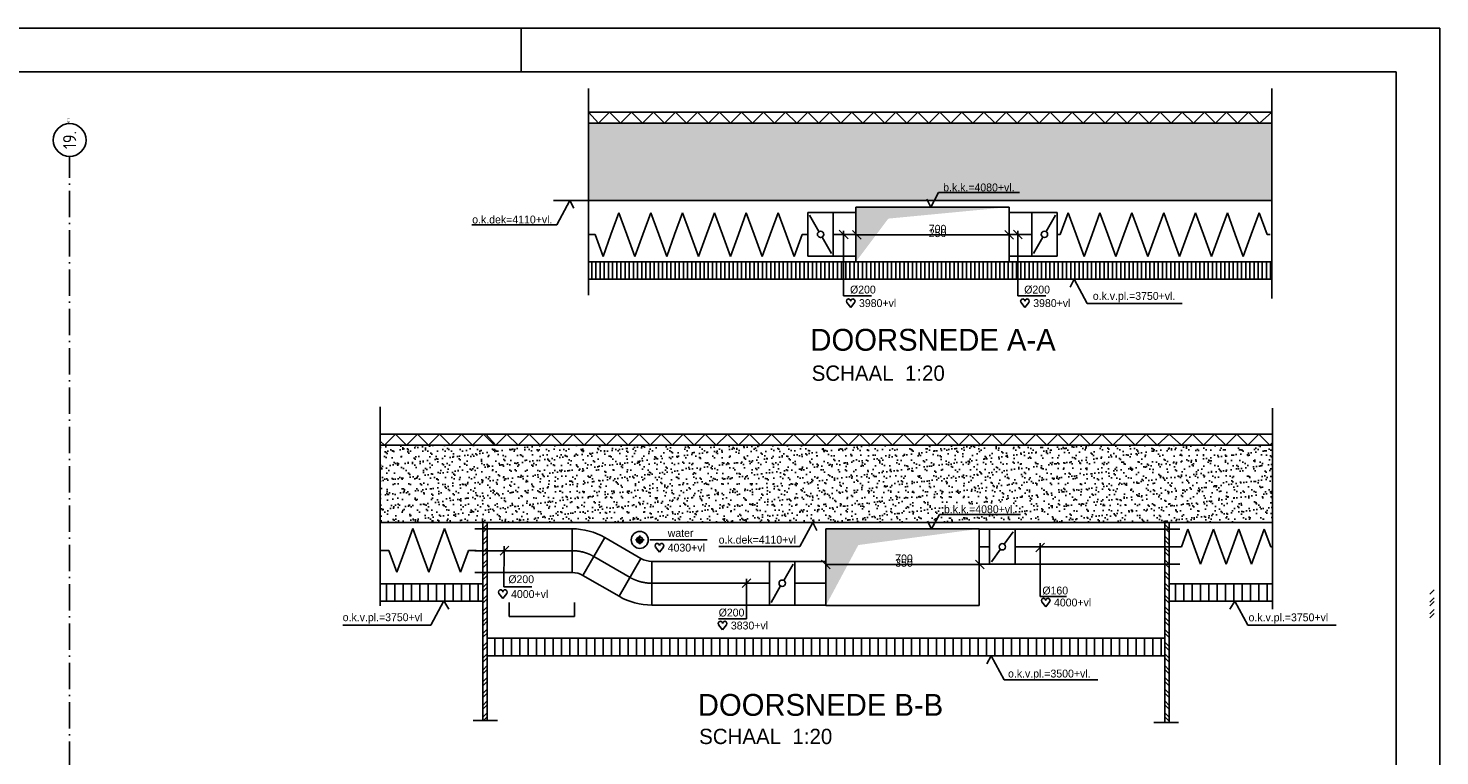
# Model space of a CAD drawing. Extents: x 25315 to 170951, y 867852 to 951952.
# Tile 119 of 119: x 138676 to 170951, y 935305 to 951952. Entities that reach past the tile are written whole.
import ezdxf
from ezdxf.enums import TextEntityAlignment as Align

# ---------------------------------------------------------------- set-up
doc = ezdxf.new("R2010")
doc.units = 0
doc.header["$LTSCALE"] = 100
for name, pattern in [('CENTER2', [11.25, 7.5, -1.25, 1.25, -1.25]), ('CENTER4', [5, 3.125, -0.625, 0.625, -0.625]), ('DASHDOT', [9, 6, -1.5, 0, -1.5]), ('LURETOUR', [6, 4, -2])]:
    doc.linetypes.add(name, pattern=pattern)
doc.layers.get('0').update_dxf_attribs({"linetype": 'CONTINUOUS'})
for name, color, linetype in [('00KAD025', 2, 'CONTINUOUS'), ('00KAD070', 5, 'CONTINUOUS'), ('AL$7----_STRAMIEN', 1, 'DASHDOT'), ('ALN-----_BLOCKNAAM', 2, 'CONTINUOUS'), ('BOUW', 8, 'CONTINUOUS'), ('WL570---_HARTLIJN', 7, 'CONTINUOUS'), ('WL570---_RETOUR', 3, 'CONTINUOUS'), ('WL570---_TOEVOER', 3, 'CONTINUOUS'), ('WM561---', 1, 'CONTINUOUS'), ('WM570---', 1, 'CONTINUOUS')]:
    doc.layers.add(name, color=color, linetype=linetype)
doc.styles.add('BURO-018', font='BUROFONT.shx', dxfattribs={"height": 180})
doc.styles.add('BURO-035', font='BUROFONT.shx', dxfattribs={"height": 350})
doc.styles.add('BURO-050', font='BUROFONT.shx', dxfattribs={"height": 500})
doc.styles.get("Standard").update_dxf_attribs({"font": 'ISOCP'})
pattern_1 = [(37.5, (192778.1, 833881.38), (-8.00016, 244.70662), [0, -193.04, 0, -215.9, 0, -206.375]), (7.5, (192778.1, 833881.4), (224.7616, 358.41255), [0, -104.14, 0, -173.99, 0, -66.675]), (327.5, (192621.9, 833881.38), (395.4962, 0.7186), [0, -63.5, 0, -228.6, 0, -298.45]), (317.5, (192621.9, 833881.4), (381.7782, 111.4647), [0, -31.75, 0, -149.86, 0, -171.45])]

# ---------------------------------------------------------------- blocks, each defined once
blk = doc.blocks.new('1011')
at = {"layer": 'AL$7----_STRAMIEN', "color": 7, "linetype": 'CONTINUOUS'}
blk.add_circle((-750, 0), 750, dxfattribs=at)
at = {"layer": 'ALN-----_BLOCKNAAM', "linetype": 'CONTINUOUS'}
blk.add_text('1011', height=100, dxfattribs=at).set_placement((0, 0))
blk = doc.blocks.new('LU-2-KIZ')
at = {"color": 0, "linetype": 'CONTINUOUS'}
for p, q in [((-0.5, 0.5), (0.5, 0.5)), ((-0.5, -0.5), (-0.5, 0.5)), ((0.5, 0.5), (0.5, -0.5)), ((0.5, -0.5), (-0.5, -0.5))]:
    blk.add_line(p, q, dxfattribs=at)
for points in [[(-0.5, 0.5), (-0.2887, 0.2887), (0.5, 0.5)], [(-0.5, 0.5), (-0.2887, 0.2887), (-0.5, -0.5)]]:
    blk.add_solid(points, dxfattribs=at)
blk = doc.blocks.new('LU-1D-K-C8')
at = {"color": 0, "linetype": 'CONTINUOUS'}
for p, q in [((-0.5, 100), (0.5, 100)), ((-0.5, -100), (0.5, -100))]:
    blk.add_line(p, q, dxfattribs=at)
at = {"layer": 'WL570---_HARTLIJN', "linetype": 'CENTER2'}
blk.add_line((-0.5, 0), (0.5, 0), dxfattribs=at)
blk = doc.blocks.new('LU-1D-KL1-C874')
at = {"color": 0, "linetype": 'CONTINUOUS'}
for p, q in [((-58, 100), (-58, -100)), ((58, 100), (-58, 100)), ((50.7, 87.5), (7.3, 12.5)), ((58, -100), (58, 100)), ((-7.3, -12.5), (-50.7, -87.5)), ((-58, -100), (58, -100))]:
    blk.add_line(p, q, dxfattribs=at)
blk.add_circle((0, 0), 14.5, dxfattribs=at)
blk = doc.blocks.new('LU-1D-K-A0')
at = {"color": 0, "linetype": 'CONTINUOUS'}
for p, q in [((-0.5, 80), (0.5, 80)), ((-0.5, -80), (0.5, -80))]:
    blk.add_line(p, q, dxfattribs=at)
at = {"layer": 'WL570---_HARTLIJN', "linetype": 'CENTER2'}
blk.add_line((-0.5, 0), (0.5, 0), dxfattribs=at)
blk = doc.blocks.new('LU-1D-KL1-A074')
at = {"color": 0, "linetype": 'CONTINUOUS'}
for p, q in [((-58, 80), (-58, -80)), ((58, 80), (-58, 80)), ((49.5, 68.3), (8.5, 11.7)), ((58, -80), (58, 80)), ((-8.5, -11.7), (-49.5, -68.3)), ((-58, -80), (58, -80))]:
    blk.add_line(p, q, dxfattribs=at)
blk.add_circle((0, 0), 14.5, dxfattribs=at)
blk = doc.blocks.new('HART')
at = {"color": 1}
for q in [(-40, 52), (40, 52)]:
    blk.add_line((0, 0), q, dxfattribs=at)
for centre, start, end in [((-22, 66), 0, 217.1867), ((22, 66), 322.8133, 180)]:
    blk.add_arc(centre, 22.1, start, end, dxfattribs=at)
blk = doc.blocks.new('*U236', base_point=(157198, 640506))
at = {"color": 0, "linetype": 'CONTINUOUS'}
for p, q in [((157098, 640906), (157298, 641105)), ((157198, 640195), (157198, 641106)), ((157198, 640195), (156558, 640195))]:
    blk.add_line(p, q, dxfattribs=at)
at = {"layer": 'WM570---', "linetype": 'CONTINUOUS', "style": 'BURO-018'}
blk.add_text('%%c200', height=180, dxfattribs=at).set_placement((157148, 640245), align=Align.RIGHT)
blk = doc.blocks.new('*U237', base_point=(159915, 632730))
at = {"color": 0, "linetype": 'CONTINUOUS'}
for p, q in [((159816, 633031), (160015, 633230)), ((159915, 632006), (159915, 633230)), ((159915, 632006), (160515, 632006))]:
    blk.add_line(p, q, dxfattribs=at)
at = {"layer": 'WM570---', "linetype": 'CONTINUOUS', "style": 'BURO-018'}
blk.add_text('%%c160', height=180, dxfattribs=at).set_placement((159965, 632056))
blk = doc.blocks.new('LU-1-KI2')
at = {"color": 0, "linetype": 'CONTINUOUS'}
blk.add_circle((0, 0), 0.5, dxfattribs=at)
for centre, start, end in [((0.1, 0.01), 122.9221, 266.9628), ((0.19, 0.04), 151.6522, 263.7819), ((0.28, 0.08), 174.6069, 260.2716), ((0.35, 0.15), 192.3501, 256.1233), ((0.42, 0.22), 206.1028, 250.6419)]:
    blk.add_arc(centre, 0.5, start, end, dxfattribs=at)
at = {"layer": 'WL570---_HARTLIJN', "linetype": 'CENTER4'}
for p, q in [((-0.7, 0), (0.7, 0)), ((0, 0.7), (0, -0.7))]:
    blk.add_line(p, q, dxfattribs=at)
at = {"layer": 'WL570---_HARTLIJN', "color": 0, "linetype": 'CONTINUOUS'}
for centre, start, end in [((0, 0.25), 90, 270), ((0, -0.25), 270, 90)]:
    blk.add_arc(centre, 0.25, start, end, dxfattribs=at)
blk = doc.blocks.new('LU-1D-F-C81B1')
at = {"color": 0, "linetype": 'CONTINUOUS'}
for p, q in [((-182, 0), (-145.6, 100)), ((-145.6, 100), (-109.2, 0)), ((-36.4, 0), (0, 100)), ((0, 100), (36.4, 0)), ((109.2, 0), (145.6, 100)), ((145.6, 100), (182, 0)), ((-216.6, 0), (-182, 0)), ((-109.2, 0), (-72.8, -100)), ((-72.8, -100), (-36.4, 0)), ((36.4, 0), (72.8, -100)), ((72.8, -100), (109.2, 0)), ((182, 0), (216.6, 0))]:
    blk.add_line(p, q, dxfattribs=at)
blk = doc.blocks.new('LU-1D-F-A01A8')
at = {"color": 0, "linetype": 'CONTINUOUS'}
for p, q in [((-203.8, 0), (-174.7, 80)), ((-174.7, 80), (-145.6, 0)), ((-87.4, 0), (-58.2, 80)), ((-58.2, 80), (-29.1, 0)), ((29.1, 0), (58.2, 80)), ((58.2, 80), (87.4, 0)), ((145.6, 0), (174.7, 80)), ((174.7, 80), (203.8, 0)), ((-212.2, 0), (-203.8, 0)), ((-145.6, 0), (-116.5, -80)), ((-116.5, -80), (-87.4, 0)), ((-29.1, 0), (0, -80)), ((0, -80), (29.1, 0)), ((87.4, 0), (116.5, -80)), ((116.5, -80), (145.6, 0)), ((203.8, 0), (212.2, 0))]:
    blk.add_line(p, q, dxfattribs=at)
blk = doc.blocks.new('LU-1D-B--1-C81EC8')
at = {"color": 0, "linetype": 'CONTINUOUS'}
for p, q in [((-53.6, -100), (-53.6, 100)), ((96.4, 59.8), (-3.6, -113.4))]:
    blk.add_line(p, q, dxfattribs=at)
for radius in [300, 100]:
    blk.add_arc((-53.6, -200), radius, 60, 90, dxfattribs=at)
at = {"layer": 'WL570---_HARTLIJN', "linetype": 'CENTER4'}
blk.add_arc((-53.6, -200), 200, 60, 90, dxfattribs=at)
blk = doc.blocks.new('LU-1D-B-1-C81EC8')
at = {"color": 0, "linetype": 'CONTINUOUS'}
for p, q in [((-53.6, 100), (-53.6, -100)), ((96.4, -59.8), (-3.6, 113.4))]:
    blk.add_line(p, q, dxfattribs=at)
for radius in [100, 300]:
    blk.add_arc((-53.6, 200), radius, 270, 300, dxfattribs=at)
at = {"layer": 'WL570---_HARTLIJN', "linetype": 'CENTER4'}
blk.add_arc((-53.6, 200), 200, 270, 300, dxfattribs=at)
blk = doc.blocks.new('LU-1D-F-C83CC')
at = {"color": 0, "linetype": 'CONTINUOUS'}
for p, q in [((-473.2, 0), (-436.8, 100)), ((-436.8, 100), (-400.4, 0)), ((-327.6, 0), (-291.2, 100)), ((-291.2, 100), (-254.8, 0)), ((-182, 0), (-145.6, 100)), ((-145.6, 100), (-109.2, 0)), ((-36.4, 0), (0, 100)), ((0, 100), (36.4, 0)), ((109.2, 0), (145.6, 100)), ((145.6, 100), (182, 0)), ((254.8, 0), (291.2, 100)), ((291.2, 100), (327.6, 0)), ((400.4, 0), (436.8, 100)), ((436.8, 100), (473.2, 0)), ((-486.3, 0), (-473.2, 0)), ((-400.4, 0), (-364, -100)), ((-364, -100), (-327.6, 0)), ((-254.8, 0), (-218.4, -100)), ((-218.4, -100), (-182, 0)), ((-109.2, 0), (-72.8, -100)), ((-72.8, -100), (-36.4, 0)), ((36.4, 0), (72.8, -100)), ((72.8, -100), (109.2, 0)), ((182, 0), (218.4, -100)), ((218.4, -100), (254.8, 0)), ((327.6, 0), (364, -100)), ((364, -100), (400.4, 0)), ((473.2, 0), (486.3, 0))]:
    blk.add_line(p, q, dxfattribs=at)
blk = doc.blocks.new('LU-1D-F-C83E5')
at = {"color": 0, "linetype": 'CONTINUOUS'}
for p, q in [((-473.2, 0), (-436.8, 100)), ((-436.8, 100), (-400.4, 0)), ((-327.6, 0), (-291.2, 100)), ((-291.2, 100), (-254.8, 0)), ((-182, 0), (-145.6, 100)), ((-145.6, 100), (-109.2, 0)), ((-36.4, 0), (0, 100)), ((0, 100), (36.4, 0)), ((109.2, 0), (145.6, 100)), ((145.6, 100), (182, 0)), ((254.8, 0), (291.2, 100)), ((291.2, 100), (327.6, 0)), ((400.4, 0), (436.8, 100)), ((436.8, 100), (473.2, 0)), ((-499, 0), (-473.2, 0)), ((-400.4, 0), (-364, -100)), ((-364, -100), (-327.6, 0)), ((-254.8, 0), (-218.4, -100)), ((-218.4, -100), (-182, 0)), ((-109.2, 0), (-72.8, -100)), ((-72.8, -100), (-36.4, 0)), ((36.4, 0), (72.8, -100)), ((72.8, -100), (109.2, 0)), ((182, 0), (218.4, -100)), ((218.4, -100), (254.8, 0)), ((327.6, 0), (364, -100)), ((364, -100), (400.4, 0)), ((473.2, 0), (499, 0))]:
    blk.add_line(p, q, dxfattribs=at)

msp = doc.modelspace()

# ---------------------------------------------------------------- hatches: boundary and pattern name
at = {"layer": 'BOUW'}
h = msp.add_hatch(dxfattribs=at)
h.set_pattern_fill('AR-SAND', color=256, scale=5, style=0)
h.set_pattern_definition([(37.5, (32275.5, 353471.11), (-8.000156, 244.70662), [0, -193.04, 0, -215.9, 0, -206.375]), (7.5, (32275.5, 353471.1), (224.76164, 358.41255), [0, -104.14, 0, -173.99, 0, -66.675]), (327.5, (32119.3, 353471.11), (395.496185, 0.71859), [0, -63.5, 0, -228.6, 0, -298.45]), (317.5, (32119.3, 353471.1), (381.77823, 111.46466), [0, -31.75, 0, -149.86, 0, -171.45])])
h.paths.add_polyline_path([(151483.4, 949777.7), (151483.4, 948010.1), (167108.4, 948010.1), (167108.4, 949777.7), (162983.2, 949777.7)])
at = {"layer": 'WL570---_TOEVOER'}
h = msp.add_hatch(dxfattribs=at)
h.set_pattern_fill('AR-SAND', color=8, scale=5, style=0)
h.set_pattern_definition(pattern_1)
h.paths.add_polyline_path([(147971.3, 942410.4), (146726.3, 942410.4), (146726.3, 940642.8), (147971.3, 940642.8)])
h.paths.add_polyline_path([(150208.7, 940642.8), (150208.7, 942410.4), (147971.3, 942410.4), (147971.3, 940642.8)])
h = msp.add_hatch(dxfattribs=at)
h.set_pattern_fill('AR-SAND', color=8, scale=5, style=0)
h.set_pattern_definition(pattern_1)
h.paths.add_polyline_path([(154424.3, 940642.8), (154424.3, 942410.4), (150208.7, 942410.4), (150208.7, 940642.8)])
h = msp.add_hatch(dxfattribs=at)
h.set_pattern_fill('AR-SAND', color=8, scale=5, style=0)
h.set_pattern_definition(pattern_1)
h.paths.add_polyline_path([(154424.3, 942410.4), (154424.3, 940642.8), (160591.9, 940642.8), (160591.9, 942410.4)])
h = msp.add_hatch(dxfattribs=at)
h.set_pattern_fill('AR-SAND', color=8, scale=5, style=0)
h.set_pattern_definition(pattern_1)
h.paths.add_polyline_path([(164767.3, 940642.8), (164767.3, 942410.4), (160642.1, 942410.4), (160591.9, 942410.4), (160591.9, 940642.8)])
h = msp.add_hatch(dxfattribs=at)
h.set_pattern_fill('AR-SAND', color=8, scale=5, style=0)
h.set_pattern_definition(pattern_1)
h.paths.add_polyline_path([(164767.3, 942410.4), (164767.3, 940642.8), (167126.7, 940642.8), (167126.7, 942410.4)])

# ---------------------------------------------------------------- linework, layer by layer
at = {"layer": '00KAD025', "linetype": 'CONTINUOUS'}
for p, q in [((170950.7, 951952.4), (25314.7, 951952.4)), ((149950.7, 950952.4), (149950.7, 951952.4)), ((170950.7, 867852.4), (170950.7, 951952.4))]:
    msp.add_line(p, q, dxfattribs=at)
at = {"layer": '00KAD070', "linetype": 'CONTINUOUS'}
for p, q in [((169950.7, 950952.4), (26314.7, 950952.4)), ((169950.7, 868852.4), (169950.7, 950952.4))]:
    msp.add_line(p, q, dxfattribs=at)
at = {"layer": 'AL$7----_STRAMIEN', "color": 1}
msp.add_lwpolyline([(139623.6, 908027.5), (139623.6, 949018.6)], dxfattribs=at)
msp.add_lwpolyline([(139623.6, 908027.5), (139623.6, 949018.6)], dxfattribs=at)
at = {"layer": 'BOUW'}
for p, q in [((151483.4, 950027.7), (151483.4, 950574.7)), ((167108.4, 945765.2), (167108.4, 950574.7)), ((151483.4, 950027.7), (162983.2, 950027.7)), ((151483.4, 948010.1), (151483.4, 950027.7)), ((162983.2, 950027.7), (167108.4, 950027.7)), ((151483.4, 949777.7), (162983.2, 949777.7)), ((162983.2, 949777.7), (167108.4, 949777.7)), ((167118.8, 948010.1), (150688.3, 948010.1)), ((151483.4, 945843.2), (151483.4, 948010.1)), ((167122.1, 946610.1), (151483.4, 946610.1)), ((157179.5, 946210.1), (157179.5, 946607.4)), ((157274.7, 946210.1), (157274.7, 946607.4)), ((157370, 946210.1), (157370, 946607.4)), ((157465.2, 946210.1), (157465.2, 946607.4)), ((157560.5, 946210.1), (157560.5, 946607.4)), ((157655.7, 946210.1), (157655.7, 946607.4)), ((157751, 946210.1), (157751, 946607.4)), ((157846.2, 946210.1), (157846.2, 946607.4)), ((157941.5, 946210.1), (157941.5, 946607.4)), ((158036.7, 946210.1), (158036.7, 946607.4)), ((158132, 946210.1), (158132, 946607.4)), ((158227.2, 946210.1), (158227.2, 946607.4)), ((158322.5, 946210.1), (158322.5, 946607.4)), ((158417.7, 946210.1), (158417.7, 946607.4)), ((158513, 946210.1), (158513, 946607.4)), ((158608.2, 946210.1), (158608.2, 946607.4)), ((158703.5, 946210.1), (158703.5, 946607.4)), ((158798.7, 946210.1), (158798.7, 946607.4)), ((158894, 946210.1), (158894, 946607.4)), ((158989.2, 946210.1), (158989.2, 946607.4)), ((159084.5, 946210.1), (159084.5, 946607.4)), ((159179.7, 946210.1), (159179.7, 946607.4)), ((159275, 946210.1), (159275, 946607.4)), ((159370.2, 946210.1), (159370.2, 946607.4)), ((159465.5, 946210.1), (159465.5, 946607.4)), ((159560.7, 946210.1), (159560.7, 946607.4)), ((159656, 946210.1), (159656, 946607.4)), ((159751.2, 946210.1), (159751.2, 946607.4)), ((159846.5, 946210.1), (159846.5, 946607.4)), ((159941.7, 946210.1), (159941.7, 946607.4)), ((160037, 946210.1), (160037, 946607.4)), ((160132.2, 946210.1), (160132.2, 946607.4)), ((160227.5, 946210.1), (160227.5, 946607.4)), ((160322.7, 946210.1), (160322.7, 946607.4)), ((160418, 946210.1), (160418, 946607.4)), ((160513.2, 946210.1), (160513.2, 946607.4)), ((160608.5, 946210.1), (160608.5, 946607.4)), ((160703.7, 946210.1), (160703.7, 946607.4)), ((160799, 946210.1), (160799, 946607.4)), ((160894.2, 946210.1), (160894.2, 946607.4)), ((160989.5, 946210.1), (160989.5, 946607.4)), ((161084.7, 946210.1), (161084.7, 946607.4)), ((161180, 946210.1), (161180, 946607.4)), ((161275.2, 946210.1), (161275.2, 946607.4)), ((161370.5, 946210.1), (161370.5, 946607.4)), ((161465.7, 946210.1), (161465.7, 946607.4)), ((161561, 946210.1), (161561, 946607.4)), ((161656.2, 946210.1), (161656.2, 946607.4)), ((161751.5, 946210.1), (161751.5, 946607.4)), ((161846.7, 946210.1), (161846.7, 946607.4)), ((161942, 946210.1), (161942, 946607.4)), ((162037.2, 946210.1), (162037.2, 946607.4)), ((162132.5, 946210.1), (162132.5, 946607.4)), ((162227.7, 946210.1), (162227.7, 946607.4)), ((162323, 946210.1), (162323, 946607.4)), ((162418.2, 946210.1), (162418.2, 946607.4)), ((162513.5, 946210.1), (162513.5, 946607.4)), ((162608.7, 946210.1), (162608.7, 946607.4)), ((162704, 946210.1), (162704, 946607.4)), ((162799.2, 946210.1), (162799.2, 946607.4)), ((162894.5, 946210.1), (162894.5, 946607.4)), ((162989.7, 946210.1), (162989.7, 946607.4)), ((163085, 946210.1), (163085, 946607.4)), ((163180.2, 946210.1), (163180.2, 946607.4)), ((163275.5, 946210.1), (163275.5, 946607.4)), ((163370.7, 946210.1), (163370.7, 946607.4)), ((163466, 946210.1), (163466, 946607.4)), ((163561.2, 946210.1), (163561.2, 946607.4)), ((163656.5, 946210.1), (163656.5, 946607.4)), ((163751.7, 946210.1), (163751.7, 946607.4)), ((163847, 946210.1), (163847, 946607.4)), ((163942.2, 946210.1), (163942.2, 946607.4)), ((164037.5, 946210.1), (164037.5, 946607.4)), ((164132.7, 946210.1), (164132.7, 946607.4)), ((164228, 946210.1), (164228, 946607.4)), ((164323.2, 946210.1), (164323.2, 946607.4)), ((164418.5, 946210.1), (164418.5, 946607.4)), ((164513.7, 946210.1), (164513.7, 946607.4)), ((164609, 946210.1), (164609, 946607.4)), ((164704.2, 946210.1), (164704.2, 946607.4)), ((164799.5, 946210.1), (164799.5, 946607.4)), ((164894.7, 946210.1), (164894.7, 946607.4)), ((164990, 946210.1), (164990, 946607.4)), ((165085.2, 946210.1), (165085.2, 946607.4)), ((165180.5, 946210.1), (165180.5, 946607.4)), ((165275.7, 946210.1), (165275.7, 946607.4)), ((165371, 946210.1), (165371, 946607.4)), ((165466.2, 946210.1), (165466.2, 946607.4)), ((165561.5, 946210.1), (165561.5, 946607.4)), ((165656.7, 946210.1), (165656.7, 946607.4)), ((165752, 946210.1), (165752, 946607.4)), ((165847.2, 946210.1), (165847.2, 946607.4)), ((165942.5, 946210.1), (165942.5, 946607.4)), ((166037.7, 946210.1), (166037.7, 946607.4)), ((166133, 946210.1), (166133, 946607.4)), ((166228.2, 946210.1), (166228.2, 946607.4)), ((166323.5, 946210.1), (166323.5, 946607.4)), ((166418.7, 946210.1), (166418.7, 946607.4)), ((166513.7, 946210.1), (166513.7, 946607.4)), ((166608.7, 946210.1), (166608.7, 946607.4)), ((166703.7, 946210.1), (166703.7, 946607.4)), ((166798.7, 946210.1), (166798.7, 946607.4)), ((166893.7, 946210.1), (166893.7, 946607.4)), ((166988.7, 946210.1), (166988.7, 946607.4)), ((167083.7, 946210.1), (167083.7, 946607.4)), ((151559.7, 946210.1), (151559.7, 946596.9)), ((151655, 946210.1), (151655, 946596.9)), ((151750.2, 946210.1), (151750.2, 946596.9)), ((151845.5, 946210.1), (151845.5, 946596.9)), ((151940.7, 946210.1), (151940.7, 946596.9)), ((152036, 946210.1), (152036, 946596.9)), ((152131.2, 946210.1), (152131.2, 946596.9)), ((152226.5, 946210.1), (152226.5, 946596.9)), ((152321.7, 946210.1), (152321.7, 946596.9)), ((152417, 946210.1), (152417, 946596.9)), ((152512.2, 946210.1), (152512.2, 946596.9)), ((152607.5, 946210.1), (152607.5, 946596.9)), ((152702.7, 946210.1), (152702.7, 946596.9)), ((152798, 946210.1), (152798, 946596.9)), ((152893.2, 946210.1), (152893.2, 946596.9)), ((152988.5, 946210.1), (152988.5, 946596.9)), ((153083.7, 946210.1), (153083.7, 946596.9)), ((153179, 946210.1), (153179, 946596.9)), ((153274.2, 946210.1), (153274.2, 946596.9)), ((153369.5, 946210.1), (153369.5, 946596.9)), ((153464.7, 946210.1), (153464.7, 946596.9)), ((153560, 946210.1), (153560, 946596.9)), ((153655.2, 946210.1), (153655.2, 946596.9)), ((153750.5, 946210.1), (153750.5, 946596.9)), ((153845.7, 946210.1), (153845.7, 946596.9)), ((153941, 946210.1), (153941, 946596.9)), ((154036.2, 946210.1), (154036.2, 946596.9)), ((154131.5, 946210.1), (154131.5, 946596.9)), ((154226.7, 946210.1), (154226.7, 946596.9)), ((154322, 946210.1), (154322, 946596.9)), ((154417.2, 946210.1), (154417.2, 946596.9)), ((154512.5, 946210.1), (154512.5, 946596.9)), ((154607.7, 946210.1), (154607.7, 946596.9)), ((154703, 946210.1), (154703, 946596.9)), ((154798.2, 946210.1), (154798.2, 946596.9)), ((154893.5, 946210.1), (154893.5, 946596.9)), ((154988.7, 946210.1), (154988.7, 946596.9)), ((155084, 946210.1), (155084, 946596.9)), ((155179.2, 946210.1), (155179.2, 946596.9)), ((155274.5, 946210.1), (155274.5, 946596.9)), ((155369.7, 946210.1), (155369.7, 946596.9)), ((155465, 946210.1), (155465, 946596.9)), ((155560.2, 946210.1), (155560.2, 946596.9)), ((155655.5, 946210.1), (155655.5, 946596.9)), ((155750.7, 946210.1), (155750.7, 946596.9)), ((155846, 946210.1), (155846, 946596.9)), ((155941.2, 946210.1), (155941.2, 946596.9)), ((156036.5, 946210.1), (156036.5, 946596.9)), ((156131.7, 946210.1), (156131.7, 946596.9)), ((156227, 946210.1), (156227, 946596.9)), ((156322.2, 946210.1), (156322.2, 946596.9)), ((156417.5, 946210.1), (156417.5, 946596.9)), ((156512.7, 946210.1), (156512.7, 946596.9)), ((156608, 946210.1), (156608, 946596.9)), ((156703.2, 946210.1), (156703.2, 946596.9)), ((156798.5, 946210.1), (156798.5, 946596.9)), ((156893.7, 946210.1), (156893.7, 946596.9)), ((156989, 946210.1), (156989, 946596.9)), ((157084.2, 946210.1), (157084.2, 946596.9)), ((167114.7, 946210.1), (151483.4, 946210.1)), ((146726.3, 943286.8), (146726.3, 938734.2)), ((167126.7, 943255.7), (167126.7, 938657)), ((146726.3, 942660.4), (160642.1, 942660.4)), ((146726.3, 942410.4), (160642.1, 942410.4)), ((160642.1, 942660.4), (164767.3, 942660.4)), ((160642.1, 942410.4), (164767.3, 942410.4)), ((167126.7, 940642.8), (146726.3, 940642.8)), ((149067.3, 940642.8), (149067.3, 936104.8)), ((149167.3, 940642.8), (149167.3, 937911.4)), ((164663.4, 938535.9), (164663.4, 940642.8)), ((164767.3, 940642.8), (164767.3, 936083.1)), ((149067.3, 939242.8), (146726.3, 939242.8)), ((167108.8, 939242.8), (164767.8, 939242.8)), ((149067.3, 938842.8), (146726.3, 938842.8)), ((164663.4, 936083.1), (164663.4, 938587.6)), ((167108.8, 938842.8), (164767.8, 938842.8)), ((149167.3, 937911.4), (149167.3, 936104.8)), ((148846.1, 936115), (149409, 936115))]:
    msp.add_line(p, q, dxfattribs=at)
at = {"layer": 'WL570---_RETOUR', "color": 1}
msp.add_line((152888.1, 940245.5), (154196.6, 940245.5), dxfattribs=at)
at = {"layer": 'WL570---_RETOUR'}
for p, q in [((164761.8, 938566.9), (164764.4, 938566.9)), ((149072, 938535.9), (149069.4, 938535.9)), ((149072, 938023.6), (149069.4, 938023.6))]:
    msp.add_line(p, q, dxfattribs=at)
at = {"layer": 'WM561---', "color": 9}
for p, q in [((151483.4, 950027.7), (151712.3, 949777.7)), ((151712.3, 949777.7), (151964.3, 950027.7)), ((151964.3, 950027.7), (152216.2, 949777.7)), ((152216, 949777.7), (152467.9, 950027.7)), ((152467.9, 950027.7), (152719.8, 949777.7)), ((152719.8, 949777.7), (152971.8, 950027.7)), ((152971.8, 950027.7), (153223.7, 949777.7)), ((153223.7, 949777.7), (153475.6, 950027.7)), ((153475.6, 950027.7), (153727.5, 949777.7)), ((153727.5, 949777.7), (153979.5, 950027.7)), ((153979.5, 950027.7), (154231.4, 949777.7)), ((154231.4, 949777.7), (154483.3, 950027.7)), ((154483.3, 950027.7), (154735.2, 949777.7)), ((154735.2, 949777.7), (154987.2, 950027.7)), ((154987.2, 950027.7), (155239.1, 949777.7)), ((155239.1, 949777.7), (155491, 950027.7)), ((155491, 950027.7), (155743, 949777.7)), ((155743, 949777.7), (155994.9, 950027.7)), ((155994.9, 950027.7), (156246.8, 949777.7)), ((156246.8, 949777.7), (156498.7, 950027.7)), ((156498.7, 950027.7), (156750.7, 949777.7)), ((156750.7, 949777.7), (157002.6, 950027.7)), ((157002.6, 950027.7), (157254.5, 949777.7)), ((157254.5, 949777.7), (157506.4, 950027.7)), ((157506.4, 950027.7), (157758.4, 949777.7)), ((157758.4, 949777.7), (158010.3, 950027.7)), ((158010.3, 950027.7), (158262.2, 949777.7)), ((158262.2, 949777.7), (158514.2, 950027.7)), ((158514.2, 950027.7), (158766.1, 949777.7)), ((158766.1, 949777.7), (159018, 950027.7)), ((159018, 950027.7), (159269.9, 949777.7)), ((159269.9, 949777.7), (159521.9, 950027.7)), ((159521.9, 950027.7), (159773.8, 949777.7)), ((159773.8, 949777.7), (160025.7, 950027.7)), ((160025.7, 950027.7), (160277.6, 949777.7)), ((160277.6, 949777.7), (160529.6, 950027.7)), ((160529.6, 950027.7), (160781.5, 949777.7)), ((160781.5, 949777.7), (161033.4, 950027.7)), ((161033.4, 950027.7), (161285.3, 949777.7)), ((161285.3, 949777.7), (161537.3, 950027.7)), ((161537.3, 950027.7), (161789.2, 949777.7)), ((161789.2, 949777.7), (162041.1, 950027.7)), ((162041.1, 950027.7), (162293.1, 949777.7)), ((162293.1, 949777.7), (162545, 950027.7)), ((162545, 950027.7), (162796.9, 949777.7)), ((162796.9, 949777.7), (163048.8, 950027.7)), ((163048.8, 950027.7), (163300.8, 949777.7)), ((163300.8, 949777.7), (163552.7, 950027.7)), ((163552.7, 950027.7), (163804.6, 949777.7)), ((163804.6, 949777.7), (164056.5, 950027.7)), ((164056.5, 950027.7), (164308.5, 949777.7)), ((164308.5, 949777.7), (164560.4, 950027.7)), ((164560.4, 950027.7), (164812.3, 949777.7)), ((164812.3, 949777.7), (165064.3, 950027.7)), ((165064.3, 950027.7), (165316.2, 949777.7)), ((165316.2, 949777.7), (165568.1, 950027.7)), ((165568.1, 950027.7), (165820, 949777.7)), ((165820, 949777.7), (166072, 950027.7)), ((166072, 950027.7), (166323.9, 949777.7)), ((166323.9, 949777.7), (166575.8, 950027.7)), ((166575.8, 950027.7), (166827.7, 949777.7)), ((166827.7, 949777.7), (167108.4, 950027.7)), ((146726.3, 942502.9), (146819.5, 942410.4)), ((146819.5, 942410.4), (147071.4, 942660.4)), ((147071.4, 942660.4), (147323.3, 942410.4)), ((147323.3, 942410.4), (147575.3, 942660.4)), ((147575.3, 942660.4), (147827.2, 942410.4)), ((147827.2, 942410.4), (148079.1, 942660.4)), ((148079.1, 942660.4), (148331, 942410.4)), ((148331, 942410.4), (148583, 942660.4)), ((148583, 942660.4), (148834.9, 942410.4)), ((148834.9, 942410.4), (149086.8, 942660.4)), ((149086.8, 942660.4), (149338.8, 942410.4)), ((149142.3, 942660.4), (149371.3, 942410.4)), ((149371.3, 942410.4), (149623.2, 942660.4)), ((149623.2, 942660.4), (149875.2, 942410.4)), ((149874.9, 942410.4), (150126.9, 942660.4)), ((150126.9, 942660.4), (150378.8, 942410.4)), ((150378.8, 942410.4), (150630.7, 942660.4)), ((150630.7, 942660.4), (150882.6, 942410.4)), ((150882.6, 942410.4), (151134.6, 942660.4)), ((151134.6, 942660.4), (151386.5, 942410.4)), ((151386.5, 942410.4), (151638.4, 942660.4)), ((151638.4, 942660.4), (151890.4, 942410.4)), ((151890.4, 942410.4), (152142.3, 942660.4)), ((152142.3, 942660.4), (152394.2, 942410.4)), ((152394.2, 942410.4), (152646.1, 942660.4)), ((152646.1, 942660.4), (152898.1, 942410.4)), ((152898.1, 942410.4), (153150, 942660.4)), ((153150, 942660.4), (153401.9, 942410.4)), ((153401.9, 942410.4), (153653.8, 942660.4)), ((153653.8, 942660.4), (153905.8, 942410.4)), ((153905.8, 942410.4), (154157.7, 942660.4)), ((154157.7, 942660.4), (154409.6, 942410.4)), ((154409.6, 942410.4), (154661.5, 942660.4)), ((154661.5, 942660.4), (154913.5, 942410.4)), ((154913.5, 942410.4), (155165.4, 942660.4)), ((155165.4, 942660.4), (155417.3, 942410.4)), ((155417.3, 942410.4), (155669.3, 942660.4)), ((155669.3, 942660.4), (155921.2, 942410.4)), ((155921.2, 942410.4), (156173.1, 942660.4)), ((156173.1, 942660.4), (156425, 942410.4)), ((156425, 942410.4), (156677, 942660.4)), ((156677, 942660.4), (156928.9, 942410.4)), ((156928.9, 942410.4), (157180.8, 942660.4)), ((157180.8, 942660.4), (157432.7, 942410.4)), ((157432.7, 942410.4), (157684.7, 942660.4)), ((157684.7, 942660.4), (157936.6, 942410.4)), ((157936.6, 942410.4), (158188.5, 942660.4)), ((158188.5, 942660.4), (158440.5, 942410.4)), ((158440.5, 942410.4), (158692.4, 942660.4)), ((158692.4, 942660.4), (158944.3, 942410.4)), ((158944.3, 942410.4), (159196.2, 942660.4)), ((159196.2, 942660.4), (159448.2, 942410.4)), ((159448.2, 942410.4), (159700.1, 942660.4)), ((159700.1, 942660.4), (159952, 942410.4)), ((159952, 942410.4), (160203.9, 942660.4)), ((160203.9, 942660.4), (160455.9, 942410.4)), ((160455.9, 942410.4), (160707.8, 942660.4)), ((160707.8, 942660.4), (160959.7, 942410.4)), ((160959.7, 942410.4), (161211.6, 942660.4)), ((161211.6, 942660.4), (161463.6, 942410.4)), ((161463.6, 942410.4), (161715.5, 942660.4)), ((161715.5, 942660.4), (161967.4, 942410.4)), ((161967.4, 942410.4), (162219.4, 942660.4)), ((162219.4, 942660.4), (162471.3, 942410.4)), ((162471.3, 942410.4), (162723.2, 942660.4)), ((162723.2, 942660.4), (162975.1, 942410.4)), ((162975.1, 942410.4), (163227.1, 942660.4)), ((163227.1, 942660.4), (163479, 942410.4)), ((163479, 942410.4), (163730.9, 942660.4)), ((163730.9, 942660.4), (163982.8, 942410.4)), ((163982.8, 942410.4), (164234.8, 942660.4)), ((164234.8, 942660.4), (164486.7, 942410.4)), ((164486.7, 942410.4), (164767.3, 942660.4)), ((165048, 942410.4), (164767.3, 942660.4)), ((165299.9, 942660.4), (165048, 942410.4)), ((165551.8, 942410.4), (165299.9, 942660.4)), ((165803.8, 942660.4), (165551.8, 942410.4)), ((166055.7, 942410.4), (165803.8, 942660.4)), ((166307.6, 942660.4), (166055.7, 942410.4)), ((166559.6, 942410.4), (166307.6, 942660.4)), ((166811.5, 942660.4), (166559.6, 942410.4)), ((167063.4, 942410.4), (166811.5, 942660.4)), ((167126.7, 942473.2), (167063.4, 942410.4))]:
    msp.add_line(p, q, dxfattribs=at)
at = {"layer": 'WM561---'}
for p, q in [((161342.8, 948191.8), (159492.2, 948191.8)), ((148816.6, 947456.9), (150760.4, 947456.9)), ((157221.1, 947332.2), (157420.5, 947132.7)), ((157320.8, 947316.5), (157320.8, 945832.3)), ((161204.6, 947332.2), (161404, 947132.7)), ((161304.3, 947316.5), (161304.3, 945832.3)), ((157320.8, 945832.3), (157960.7, 945832.3)), ((161304.3, 945832.3), (161944.2, 945832.3)), ((165062.3, 945656.7), (162891.6, 945656.7)), ((161361.1, 940828.4), (159510.5, 940828.4)), ((154467.9, 940089.7), (156320.6, 940089.7)), ((145867, 938293.9), (147882.8, 938293.9)), ((168578.5, 938291.1), (166562.7, 938291.1)), ((160990.4, 937039.7), (163130.6, 937039.7))]:
    msp.add_line(p, q, dxfattribs=at)
at = {"layer": 'WM570---'}
for p, q in [((151057.9, 948010.1), (150760.4, 947456.9)), ((151151.6, 947831.6), (151057.9, 948010.1)), ((159220, 948038.6), (159313.8, 947860.1)), ((159313.8, 947860.1), (159492.2, 948191.8)), ((159118.7, 947223.7), (157604.7, 947223.7)), ((162500.6, 946024.9), (162594.1, 946209.8)), ((162594.1, 946209.8), (162891.6, 945656.7)), ((159332.1, 940496.7), (159510.5, 940828.4)), ((156618.1, 940642.8), (156320.6, 940089.7)), ((156706.1, 940457.9), (156618.1, 940642.8)), ((159238.3, 940675.2), (159332.1, 940496.7)), ((148180.3, 938847), (147882.8, 938293.9)), ((148292.3, 938662.5), (148180.3, 938847)), ((166153.2, 938659.8), (166265.2, 938844.3)), ((166265.2, 938844.3), (166562.7, 938291.1)), ((160592.9, 937409), (160692.9, 937592.8)), ((160692.9, 937592.8), (160990.4, 937039.7))]:
    msp.add_line(p, q, dxfattribs=at)
at = {"layer": 'WM570---', "linetype": 'CONTINUOUS'}
for p, q in [((157719.6, 947124), (157520.2, 947323.4)), ((161207, 947124), (161007.6, 947323.4)), ((161107.3, 947223.7), (159118.7, 947223.7)), ((157013.8, 939580.8), (156814.4, 939780.2)), ((160432.9, 939680.5), (156914.1, 939680.5)), ((160532.6, 939580.8), (160333.2, 939780.2))]:
    msp.add_line(p, q, dxfattribs=at)
at = {"layer": 'WM570---', "color": 8}
for p, q in [((164767.3, 942660.4), (167126.7, 942660.4)), ((164767.3, 942410.4), (167126.7, 942410.4)), ((149067.3, 940500.1), (149167.3, 940600.1)), ((149067.3, 940410.3), (149167.3, 940510.3)), ((164766.5, 940500.1), (164666.5, 940600.1)), ((164766.5, 940410.3), (164666.5, 940510.3)), ((149067.3, 940230.7), (149167.3, 940330.7)), ((149067.3, 940140.9), (149167.3, 940240.9)), ((164766.5, 940230.7), (164666.5, 940330.7)), ((164766.5, 940140.9), (164666.5, 940240.9)), ((149067.3, 939961.3), (149167.3, 940061.3)), ((149067.3, 939871.5), (149167.3, 939971.5)), ((164766.5, 939961.3), (164666.5, 940061.3)), ((164766.5, 939871.5), (164666.5, 939971.5)), ((149067.3, 939691.9), (149167.3, 939791.9)), ((149067.3, 939602.1), (149167.3, 939702.1)), ((149067.3, 939422.5), (149167.3, 939522.5)), ((164766.5, 939691.9), (164666.5, 939791.9)), ((164766.5, 939602.1), (164666.5, 939702.1)), ((164766.5, 939422.5), (164666.5, 939522.5)), ((146867.6, 938852.7), (146867.6, 939223.2)), ((147058.1, 938852.7), (147058.1, 939223.2)), ((147248.6, 938852.7), (147248.6, 939223.2)), ((147439.1, 938852.7), (147439.1, 939223.2)), ((147629.6, 938852.7), (147629.6, 939223.2)), ((147820.1, 938852.7), (147820.1, 939223.2)), ((148010.6, 938852.7), (148010.6, 939223.2)), ((148201.1, 938852.7), (148201.1, 939223.2)), ((148391.6, 938852.7), (148391.6, 939223.2)), ((148582.1, 938852.7), (148582.1, 939223.2)), ((148772.6, 938852.7), (148772.6, 939223.2)), ((148963.1, 938852.7), (148963.1, 939223.2)), ((149067.3, 939332.7), (149167.3, 939432.7)), ((149067.3, 939153.1), (149167.3, 939253.1)), ((164766.5, 939332.7), (164666.5, 939432.7)), ((164766.5, 939153.1), (164666.5, 939253.1)), ((164909.1, 938852.7), (164909.1, 939223.2)), ((165099.6, 938852.7), (165099.6, 939223.2)), ((165290.1, 938852.7), (165290.1, 939223.2)), ((165480.6, 938852.7), (165480.6, 939223.2)), ((165671.1, 938852.7), (165671.1, 939223.2)), ((165861.6, 938852.7), (165861.6, 939223.2)), ((166052.1, 938852.7), (166052.1, 939223.2)), ((166242.6, 938852.7), (166242.6, 939223.2)), ((166433.1, 938852.7), (166433.1, 939223.2)), ((166623.6, 938852.7), (166623.6, 939223.2)), ((166814.1, 938852.7), (166814.1, 939223.2)), ((167004.6, 938852.7), (167004.6, 939223.2)), ((149067.3, 939063.3), (149167.3, 939163.3)), ((149067.3, 938883.7), (149167.3, 938983.7)), ((149067.3, 938793.9), (149167.3, 938893.9)), ((164766.5, 939063.3), (164666.5, 939163.3)), ((164766.5, 938883.7), (164666.5, 938983.7)), ((164766.5, 938793.9), (164666.5, 938893.9)), ((170720.4, 939001.8), (170820.4, 939101.8)), ((170720.4, 938822.2), (170820.4, 938922.2)), ((149067.3, 938614.3), (149167.3, 938714.3)), ((149078.8, 938535.9), (149167.3, 938624.5)), ((164766.5, 938614.3), (164666.5, 938714.3)), ((164755, 938535.9), (164666.5, 938624.5)), ((170720.4, 938732.4), (170820.4, 938832.4)), ((170720.4, 938552.8), (170820.4, 938652.8)), ((170720.4, 938463), (170820.4, 938563)), ((149067.3, 938371.3), (149167.3, 938471.3)), ((149067.3, 938281.5), (149167.3, 938381.5)), ((164766.5, 938367.3), (164666.5, 938467.3)), ((164766.5, 938277.5), (164666.5, 938377.5)), ((149067.3, 938101.9), (149167.3, 938201.9)), ((149067.3, 937806), (149167.3, 937906)), ((149078.8, 938023.6), (149167.3, 938112.1)), ((164663.4, 937992.8), (149167.3, 937992.8)), ((149344.1, 937592.8), (149344.1, 937977.3)), ((149534.6, 937592.8), (149534.6, 937977.3)), ((149725.1, 937592.8), (149725.1, 937977.3)), ((149915.6, 937592.8), (149915.6, 937977.3)), ((150106.1, 937592.8), (150106.1, 937977.3)), ((150296.6, 937592.8), (150296.6, 937977.3)), ((150487.1, 937592.8), (150487.1, 937977.3)), ((150677.6, 937592.8), (150677.6, 937977.3)), ((150868.1, 937592.8), (150868.1, 937977.3)), ((151058.6, 937592.8), (151058.6, 937977.3)), ((151249.1, 937592.8), (151249.1, 937977.3)), ((151439.6, 937592.8), (151439.6, 937977.3)), ((151630.1, 937592.8), (151630.1, 937977.3)), ((151820.6, 937592.8), (151820.6, 937977.3)), ((152011.1, 937592.8), (152011.1, 937977.3)), ((152201.6, 937592.8), (152201.6, 937977.3)), ((152392.1, 937592.8), (152392.1, 937977.3)), ((152582.6, 937592.8), (152582.6, 937977.3)), ((152773.1, 937592.8), (152773.1, 937977.3)), ((152963.6, 937592.8), (152963.6, 937977.3)), ((153154.1, 937592.8), (153154.1, 937977.3)), ((153344.6, 937592.8), (153344.6, 937977.3)), ((153535.1, 937592.8), (153535.1, 937977.3)), ((153725.6, 937592.8), (153725.6, 937977.3)), ((153916.1, 937592.8), (153916.1, 937977.3)), ((154106.6, 937592.8), (154106.6, 937977.3)), ((154297.1, 937592.8), (154297.1, 937977.3)), ((154487.6, 937592.8), (154487.6, 937977.3)), ((154678.1, 937592.8), (154678.1, 937977.3)), ((154868.6, 937592.8), (154868.6, 937977.3)), ((155059.1, 937592.8), (155059.1, 937977.3)), ((155249.6, 937592.8), (155249.6, 937977.3)), ((155440.1, 937592.8), (155440.1, 937977.3)), ((155630.6, 937592.8), (155630.6, 937977.3)), ((155821.1, 937592.8), (155821.1, 937977.3)), ((156011.6, 937592.8), (156011.6, 937977.3)), ((156202.1, 937592.8), (156202.1, 937977.3)), ((156392.6, 937592.8), (156392.6, 937977.3)), ((156583.1, 937592.8), (156583.1, 937977.3)), ((156773.6, 937592.8), (156773.6, 937977.3)), ((156964.1, 937592.8), (156964.1, 937977.3)), ((157154.6, 937592.8), (157154.6, 937977.3)), ((157345.1, 937592.8), (157345.1, 937977.3)), ((157535.6, 937592.8), (157535.6, 937977.3)), ((157726.1, 937592.8), (157726.1, 937977.3)), ((157916.6, 937592.8), (157916.6, 937977.3)), ((158107.1, 937592.8), (158107.1, 937977.3)), ((158297.6, 937592.8), (158297.6, 937977.3)), ((158488.1, 937592.8), (158488.1, 937977.3)), ((158678.6, 937592.8), (158678.6, 937977.3)), ((158869.1, 937592.8), (158869.1, 937977.3)), ((159059.6, 937592.8), (159059.6, 937977.3)), ((159250.1, 937592.8), (159250.1, 937977.3)), ((159440.6, 937592.8), (159440.6, 937977.3)), ((159631.1, 937592.8), (159631.1, 937977.3)), ((159821.6, 937592.8), (159821.6, 937977.3)), ((160012.1, 937592.8), (160012.1, 937977.3)), ((160202.6, 937592.8), (160202.6, 937977.3)), ((160393.1, 937592.8), (160393.1, 937977.3)), ((160583.6, 937592.8), (160583.6, 937977.3)), ((160774.1, 937592.8), (160774.1, 937977.3)), ((160964.6, 937592.8), (160964.6, 937977.3)), ((161155.1, 937592.8), (161155.1, 937977.3)), ((161345.6, 937592.8), (161345.6, 937977.3)), ((161536.1, 937592.8), (161536.1, 937977.3)), ((161726.6, 937592.8), (161726.6, 937977.3)), ((161917.1, 937592.8), (161917.1, 937977.3)), ((162107.6, 937592.8), (162107.6, 937977.3)), ((162298.1, 937592.8), (162298.1, 937977.3)), ((162488.6, 937592.8), (162488.6, 937977.3)), ((162679.1, 937592.8), (162679.1, 937977.3)), ((162869.6, 937592.8), (162869.6, 937977.3)), ((163060.1, 937592.8), (163060.1, 937977.3)), ((163250.6, 937592.8), (163250.6, 937977.3)), ((163441.1, 937592.8), (163441.1, 937977.3)), ((163631.6, 937592.8), (163631.6, 937977.3)), ((163822.1, 937592.8), (163822.1, 937977.3)), ((164012.6, 937592.8), (164012.6, 937977.3)), ((164203.1, 937592.8), (164203.1, 937977.3)), ((164393.6, 937596.4), (164393.6, 937986.4)), ((164584.1, 937592.4), (164584.1, 937986.4)), ((164766.5, 938097.9), (164666.5, 938197.9)), ((164766.5, 938008.1), (164666.5, 938108.1)), ((164766.5, 937806), (164666.5, 937906)), ((149067.3, 937716.2), (149167.3, 937816.2)), ((149067.3, 937536.6), (149167.3, 937636.6)), ((164663.4, 937592.8), (149167.3, 937592.8)), ((164766.5, 937716.2), (164666.5, 937816.2)), ((164766.5, 937536.6), (164666.5, 937636.6)), ((149067.3, 937446.8), (149167.3, 937546.8)), ((149067.3, 937267.2), (149167.3, 937367.2)), ((149067.3, 937177.4), (149167.3, 937277.4)), ((164766.5, 937446.8), (164666.5, 937546.8)), ((164766.5, 937267.2), (164666.5, 937367.2)), ((164766.5, 937177.4), (164666.5, 937277.4)), ((149067.3, 936997.8), (149167.3, 937097.8)), ((149067.3, 936908), (149167.3, 937008)), ((164766.5, 936997.8), (164666.5, 937097.8)), ((164766.5, 936908), (164666.5, 937008)), ((149067.3, 936728.4), (149167.3, 936828.4)), ((149067.3, 936638.6), (149167.3, 936738.6)), ((164766.5, 936728.4), (164666.5, 936828.4)), ((164766.5, 936638.6), (164666.5, 936738.6)), ((149067.3, 936459), (149167.3, 936559)), ((149067.3, 936369.2), (149167.3, 936469.2)), ((149067.3, 936189.6), (149167.3, 936289.6)), ((164766.5, 936459), (164666.5, 936559)), ((164766.5, 936369.2), (164666.5, 936469.2)), ((164766.5, 936189.6), (164666.5, 936289.6)), ((149082.5, 936115), (149167.3, 936199.8)), ((164414.2, 936064.1), (164977.2, 936064.1)), ((164751.3, 936115), (164666.5, 936199.8))]:
    msp.add_line(p, q, dxfattribs=at)
at = {"layer": 'WM570---', "color": 1, "linetype": 'CONTINUOUS'}
for p, q in [((149468.5, 939898.7), (149667.9, 940098.1)), ((149551.6, 939169.3), (149557.6, 940104.6)), ((149551.6, 939169.3), (150190.4, 939169.3))]:
    msp.add_line(p, q, dxfattribs=at)
at = {"layer": 'WM570---', "color": 6}
for p, q in [((149669.6, 938813.4), (149669.6, 938488.4)), ((151170.1, 938488.4), (151170.1, 938813.4)), ((149669.6, 938488.4), (151170.1, 938488.4))]:
    msp.add_line(p, q, dxfattribs=at)
at = {"layer": 'WM570---', "color": 8}
msp.add_circle((152659.2, 940243.4), 194.3, dxfattribs=at)

# ---------------------------------------------------------------- block references
at = {"layer": 'AL$7----_STRAMIEN'}
ref = msp.add_blockref('1011', (139623.6, 949768.6), dxfattribs=dict(at, xscale=0.5, yscale=0.5, zscale=0.5, rotation=90))
ref.add_attrib('STR-NAAM', '19.', dxfattribs={"color": 3, "linetype": 'CONTINUOUS', "height": 300, "rotation": 90}).set_placement((139623.6, 949393.6), align=Align.MIDDLE)
ref = msp.add_blockref('1011', (139623.6, 949768.6), dxfattribs=dict(at, xscale=0.5, yscale=0.5, zscale=0.5, rotation=90))
ref.add_attrib('STR-NAAM', '19.', dxfattribs={"color": 3, "linetype": 'CONTINUOUS', "height": 300, "rotation": 90}).set_placement((139623.6, 949393.6), align=Align.MIDDLE)
at = {"layer": 'WL570---_RETOUR', "linetype": 'CONTINUOUS', "yscale": 5, "zscale": 5, "rotation": 180}
for name, p, xscale in [('LU-1D-KL1-C874', (156793.2, 947235.1), -5), ('LU-1D-KL1-C874', (161912.7, 947235.1), 5), ('LU-1D-KL1-A074', (160948.9, 940087.2), 5), ('LU-1D-KL1-C874', (155916.5, 939252.9), 5)]:
    msp.add_blockref(name, p, dxfattribs=dict(at, xscale=xscale))
at = {"layer": 'WL570---_RETOUR', "linetype": 'LURETOUR', "yscale": 5, "zscale": 5}
for name, p, xscale, rotation in [('LU-1D-K-C8', (157343, 947235.1), -519.7561829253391, 180), ('LU-1D-K-C8', (161362.8, 947235.1), 519.7561829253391, 180), ('LU-1D-F-C81B1', (147832.3, 940002.9), 5, 180), ('LU-1D-B-1-C81EC8', (151378.2, 939997.7), 5, 149.9999999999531), ('LU-1D-K-A0', (160531, 940087.2), 229.0252838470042, 180), ('LU-1D-K-C8', (152023.2, 939625.3), 953.8132796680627, 149.9999999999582), ('LU-1D-B--1-C81EC8', (152668.3, 939252.9), 5, 180), ('LU-1D-K-C8', (154281.4, 939252.9), 2690.26724117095, 180), ('LU-1D-K-C8', (156561.5, 939252.9), 710, 180)]:
    msp.add_blockref(name, p, dxfattribs=dict(at, xscale=xscale, rotation=rotation))
at = {"layer": 'WL570---_RETOUR', "linetype": 'LURETOUR'}
for name, p, xscale, yscale, zscale in [('LU-2-KIZ', (159352.9, 947235.1), 3500, 1250, 5000), ('LU-1D-F-C83CC', (164637.8, 947230.4), 5, 5, 5), ('LU-1D-K-C8', (149998.6, 939997.7), 2223.271921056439, 5, 5), ('LU-2-KIZ', (158666.5, 939621.7), 3500, 1750, 5000), ('LU-1D-K-A0', (163121.7, 940087.2), 3765.658066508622, 5, 5), ('LU-1D-F-A01A8', (166065.5, 940087.2), 5, 5, 5), ('LU-1-KI2', (152659.2, 940243.4), 140, 140, 140)]:
    msp.add_blockref(name, p, dxfattribs=dict(at, xscale=xscale, yscale=yscale, zscale=zscale))
at = {"layer": 'WL570---_TOEVOER', "linetype": 'CONTINUOUS', "xscale": 5, "yscale": 5, "zscale": 5, "rotation": 180}
msp.add_blockref('LU-1D-F-C83E5', (154002.7, 947230.7), dxfattribs=at)
at = {"layer": 'WM561---', "xscale": 2.25, "yscale": 2.25, "zscale": 2.25}
for p in [(157482.4, 945560.4), (161465.9, 945560.4)]:
    msp.add_blockref('HART', p, dxfattribs=at)
at = {"layer": 'WM570---', "xscale": 2.25, "yscale": 2.25, "zscale": 2.25}
for p in [(153108.7, 939964.9), (149527.4, 938903.3), (161940.4, 938709.8), (154552.8, 938183.3)]:
    msp.add_blockref('HART', p, dxfattribs=at)
at = {"layer": 'WM570---'}
for name, p in [('*U237', (161814, 939670)), ('*U236', (155101.6, 938752.9))]:
    msp.add_blockref(name, p, dxfattribs=at)

# ---------------------------------------------------------------- texts
at = {"layer": 'WL570---_RETOUR', "color": 1, "style": 'BURO-018'}
for s, p in [('b.k.k.=4080+vl.', (159596.2, 948219.5)), ('o.k.dek=4110+vl.', (148828.2, 947484.7)), ('b.k.k.=4080+vl.', (159614.5, 940856.1))]:
    msp.add_text(s, height=180, dxfattribs=at).set_placement(p)
at = {"layer": 'WL570---_RETOUR', "color": 4, "style": 'BURO-050'}
for s, p in [('DOORSNEDE A-A', (156559.6, 944573.1)), ('DOORSNEDE B-B', (153986.6, 936219.5))]:
    msp.add_text(s, height=500, dxfattribs=at).set_placement(p)
at = {"layer": 'WL570---_RETOUR', "color": 3, "style": 'BURO-035'}
for p in [(156589.7, 943884.8), (154016.6, 935573)]:
    msp.add_text('SCHAAL  1:20', height=350, dxfattribs=at).set_placement(p)
at = {"layer": 'WM561---', "style": 'BURO-018'}
for s, p in [('%%c200', (157466.1, 945882.3)), ('%%c200', (161449.6, 945882.3)), ('3980+vl', (157671.8, 945572.6)), ('3980+vl', (161655.3, 945572.6))]:
    msp.add_text(s, height=180, dxfattribs=at).set_placement(p)
at = {"layer": 'WM561---', "color": 1, "style": 'BURO-018'}
for s, p in [('o.k.v.pl.=3750+vl.', (163017.3, 945736.7)), ('o.k.dek=4110+vl', (154463.4, 940158.6)), ('o.k.v.pl.=3750+vl', (145867.1, 938384.9)), ('o.k.v.pl.=3750+vl', (166579, 938382.2)), ('o.k.v.pl.=3500+vl.', (161079.4, 937096))]:
    msp.add_text(s, height=180, dxfattribs=at).set_placement(p)
at = {"layer": 'WM570---', "linetype": 'CONTINUOUS', "style": 'BURO-018'}
for s, p in [('250', (159468.7, 947173.7)), ('700', (159468.7, 947273.7)), ('700', (158700.7, 939730.5)), ('350', (158700.7, 939630.5))]:
    msp.add_text(s, height=180, dxfattribs=at).set_placement(p, align=Align.CENTER)
at = {"layer": 'WM570---', "color": 1, "style": 'BURO-018'}
for s, p in [('water', (153298.1, 940313)), ('4030+vl', (153298.1, 939977.2)), ('4000+vl', (149716.8, 938915.5)), ('4000+vl', (162129.8, 938722)), ('3830+vl', (154742.2, 938195.6))]:
    msp.add_text(s, height=180, dxfattribs=at).set_placement(p)
at = {"layer": 'WM570---', "color": 1, "linetype": 'CONTINUOUS', "style": 'BURO-018'}
msp.add_text('%%c200', height=180, dxfattribs=at).set_placement((149653.5, 939254.7))

doc.saveas('drawing.dxf')
